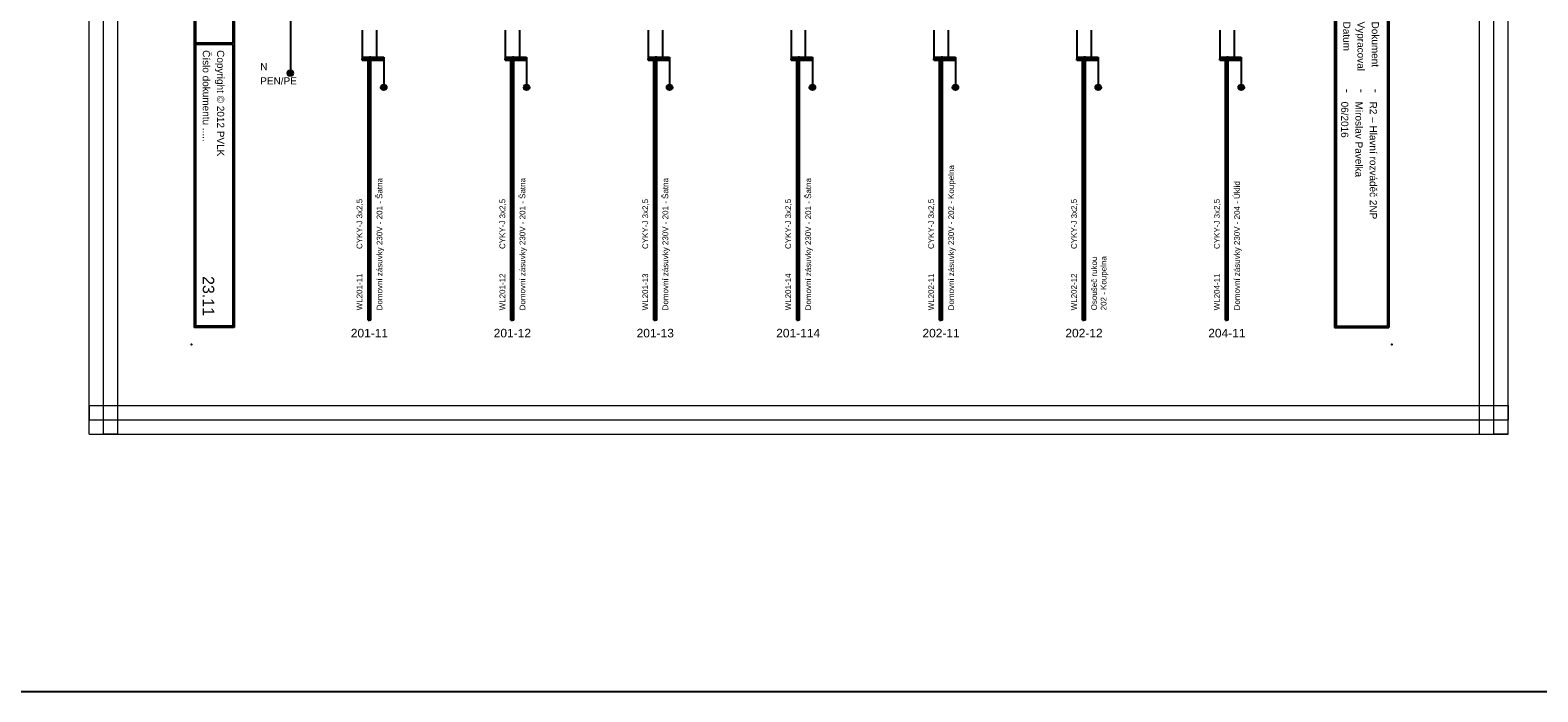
# Model space of a CAD drawing. Extents: x -9495 to -1492, y 3269 to 3834.
# Tile 30 of 44: x -4249 to -3722, y 3269 to 3500. Entities that reach past the tile are written whole.
import ezdxf
from ezdxf.enums import TextEntityAlignment as Align

# ---------------------------------------------------------------- set-up
doc = ezdxf.new("R2010")
doc.units = 0
doc.header["$MEASUREMENT"] = 0
for name, color, linetype in [('1-KRESBA', 7, 'Continuous'), ('__Bílá', 7, 'Continuous'), ('__Rudá 010', 10, 'Continuous'), ('__Svmodrá', 4, 'Continuous'), ('__Vínová 220', 220, 'Continuous'), ('__Zelená', 3, 'Continuous')]:
    doc.layers.add(name, color=color, linetype=linetype)
doc.styles.add('Arial', font='arial.ttf')
doc.styles.add('GENERATED_STYLE_1', font='arial.ttf')

# ---------------------------------------------------------------- blocks, each defined once
blk = doc.blocks.new('BLK_Razítko_malé_pro_rozváděče')
at = {"layer": '__Bílá'}
for p, q in [((15, -1), (15, -20)), ((15, -1), (294, -1)), ((15.5, -1.5), (15.5, -19.5)), ((15.5, -1.5), (184.5, -1.5)), ((184.5, -1.5), (184.5, -19.5)), ((185, -1.5), (185, -19.5)), ((185, -1.5), (293.5, -1.5)), ((293.5, -19.5), (293.5, -1.5)), ((294, -20), (294, -1)), ((15, -20), (294, -20)), ((15.5, -19.5), (184.5, -19.5)), ((185, -19.5), (293.5, -19.5)), ((15, -405), (15, -419)), ((15, -405), (294, -405)), ((15.5, -405.5), (15.5, -418.5)), ((15.5, -405.5), (194.5, -405.5)), ((194.5, -405.5), (194.5, -418.5)), ((195, -405.5), (195, -418.5)), ((195, -405.5), (293.5, -405.5)), ((293.5, -405.5), (293.5, -418.5)), ((294, -405), (294, -419)), ((15, -419), (294, -419)), ((15.5, -418.5), (194.5, -418.5)), ((195, -418.5), (293.5, -418.5))]:
    blk.add_line(p, q, dxfattribs=at)
for p in [(0, 0), (300, 0), (0, -420), (300, -420)]:
    blk.add_point(p, dxfattribs=at)
at = {"layer": '__Bílá', "style": 'Arial'}
for s, height, p in [('Dokument', 2.5, (187, -7)), ('SO/PS', 2.5, (17.5, -12)), ('-', 3, (38, -7)), ('Vypracoval', 2.5, (187, -12)), ('-', 3, (210.5, -7)), ('Investor', 2.5, (17.5, -17)), ('-', 3, (38, -12)), ('-', 3, (38, -17)), ('Datum', 2.5, (187, -17)), ('-', 3, (210.5, -12)), ('-', 3, (210.5, -17)), ('PVLK PROJECT s.r.o. , Langrova 195/33,  787 01 Šumperk', 2.5, (17.5, -411)), ('Copyright © 2012 PVLK', 2.5, (197, -411)), ('Telefon: 773 836 685, mobil: 777 848 204, e-mail: %%Upavelka@pvlk.cz', 2.5, (17.5, -416)), ('Číslo dokumentu .....', 2.5, (197, -416))]:
    blk.add_text(s, height=height, dxfattribs=at).set_placement(p)
at = {"layer": '__Vínová 220', "char_height": 2.5, "attachment_point": 7, "style": 'Arial'}
for s, insert in [('715 0908', (17.5, -7)), ('Rozšíření výrobního areálu firmy PLASTKON PRODUCT, S.R.O.', (42.5, -7.75)), ('R2 – Hlavní rozváděč 2NP', (215, -7.75)), ('SO 02 - Novostavba skladovací haly s administrativní budovou', (42.5, -12.75)), ('Miroslav Pavelka', (215, -12.75)), ('Plastkon product, s.r.o., Hlavní 147, Mikulovice 790 84', (42.5, -17.75)), ('06/2016', (215, -17.75))]:
    blk.add_mtext(s, dxfattribs=dict(at, insert=insert))
at = {"layer": '__Vínová 220', "style": 'Arial'}
blk.add_attdef('ČÍSLO', text='', height=4, dxfattribs=at).set_placement((290, -416), align=Align.RIGHT)
blk = doc.blocks.new('V0085A01')
h = blk.add_hatch(color=256)
edge = h.paths.add_edge_path()
edge.add_arc((0, 0), 1, 0, 360)
blk.add_circle((0, 0), 1)

msp = doc.modelspace()

# ---------------------------------------------------------------- linework, layer by layer
at = {"layer": '1-KRESBA'}
for p, q in [((-4158.45, 3645), (-4158.45, 3485.1)), ((-4133.28, 3500), (-4133.28, 3490)), ((-4128.28, 3500), (-4128.28, 3490)), ((-4083.28, 3500), (-4083.28, 3490)), ((-4078.28, 3500), (-4078.28, 3490)), ((-4033.28, 3500), (-4033.28, 3490)), ((-4028.28, 3500), (-4028.28, 3490)), ((-3983.28, 3500), (-3983.28, 3490)), ((-3978.28, 3500), (-3978.28, 3490)), ((-3933.28, 3500), (-3933.28, 3490)), ((-3928.28, 3500), (-3928.28, 3490)), ((-3883.28, 3500), (-3883.28, 3490)), ((-3878.28, 3500), (-3878.28, 3490)), ((-3833.28, 3500), (-3833.28, 3490)), ((-3828.28, 3500), (-3828.28, 3490)), ((-4133.28, 3490.5), (-4133.28, 3490)), ((-4133.28, 3490.5), (-4125.78, 3490.5)), ((-4133.28, 3489.5), (-4133.28, 3490)), ((-4133.28, 3490), (-4125.78, 3490)), ((-4133.28, 3489.5), (-4125.78, 3489.5)), ((-4131.28, 3398.53), (-4131.28, 3490.5)), ((-4131.28, 3490.5), (-4130.78, 3490.5)), ((-4130.78, 3398.53), (-4130.78, 3490.5)), ((-4130.28, 3490.5), (-4130.78, 3490.5)), ((-4130.28, 3398.53), (-4130.28, 3490.5)), ((-4125.78, 3490.5), (-4125.78, 3490)), ((-4125.78, 3490), (-4125.78, 3480)), ((-4125.78, 3489.5), (-4125.78, 3490)), ((-4083.28, 3490.5), (-4083.28, 3490)), ((-4083.28, 3490.5), (-4075.78, 3490.5)), ((-4083.28, 3489.5), (-4083.28, 3490)), ((-4083.28, 3490), (-4075.78, 3490)), ((-4083.28, 3489.5), (-4075.78, 3489.5)), ((-4081.28, 3398.53), (-4081.28, 3490.5)), ((-4081.28, 3490.5), (-4080.78, 3490.5)), ((-4080.78, 3398.53), (-4080.78, 3490.5)), ((-4080.28, 3490.5), (-4080.78, 3490.5)), ((-4080.28, 3398.53), (-4080.28, 3490.5)), ((-4075.78, 3490.5), (-4075.78, 3490)), ((-4075.78, 3490), (-4075.78, 3480)), ((-4075.78, 3489.5), (-4075.78, 3490)), ((-4033.28, 3490.5), (-4033.28, 3490)), ((-4033.28, 3490.5), (-4025.78, 3490.5)), ((-4033.28, 3489.5), (-4033.28, 3490)), ((-4033.28, 3490), (-4025.78, 3490)), ((-4033.28, 3489.5), (-4025.78, 3489.5)), ((-4031.28, 3398.53), (-4031.28, 3490.5)), ((-4031.28, 3490.5), (-4030.78, 3490.5)), ((-4030.78, 3398.53), (-4030.78, 3490.5)), ((-4030.28, 3490.5), (-4030.78, 3490.5)), ((-4030.28, 3398.53), (-4030.28, 3490.5)), ((-4025.78, 3490.5), (-4025.78, 3490)), ((-4025.78, 3490), (-4025.78, 3480)), ((-4025.78, 3489.5), (-4025.78, 3490)), ((-3983.28, 3490.5), (-3983.28, 3490)), ((-3983.28, 3490.5), (-3975.78, 3490.5)), ((-3983.28, 3489.5), (-3983.28, 3490)), ((-3983.28, 3490), (-3975.78, 3490)), ((-3983.28, 3489.5), (-3975.78, 3489.5)), ((-3981.28, 3398.53), (-3981.28, 3490.5)), ((-3981.28, 3490.5), (-3980.78, 3490.5)), ((-3980.78, 3398.53), (-3980.78, 3490.5)), ((-3980.28, 3490.5), (-3980.78, 3490.5)), ((-3980.28, 3398.53), (-3980.28, 3490.5)), ((-3975.78, 3490.5), (-3975.78, 3490)), ((-3975.78, 3490), (-3975.78, 3480)), ((-3975.78, 3489.5), (-3975.78, 3490)), ((-3933.28, 3490.5), (-3933.28, 3490)), ((-3933.28, 3490.5), (-3925.78, 3490.5)), ((-3933.28, 3489.5), (-3933.28, 3490)), ((-3933.28, 3490), (-3925.78, 3490)), ((-3933.28, 3489.5), (-3925.78, 3489.5)), ((-3931.28, 3398.53), (-3931.28, 3490.5)), ((-3931.28, 3490.5), (-3930.78, 3490.5)), ((-3930.78, 3398.53), (-3930.78, 3490.5)), ((-3930.28, 3490.5), (-3930.78, 3490.5)), ((-3930.28, 3398.53), (-3930.28, 3490.5)), ((-3925.78, 3490.5), (-3925.78, 3490)), ((-3925.78, 3490), (-3925.78, 3480)), ((-3925.78, 3489.5), (-3925.78, 3490)), ((-3883.28, 3490.5), (-3883.28, 3490)), ((-3883.28, 3490.5), (-3875.78, 3490.5)), ((-3883.28, 3489.5), (-3883.28, 3490)), ((-3883.28, 3490), (-3875.78, 3490)), ((-3883.28, 3489.5), (-3875.78, 3489.5)), ((-3881.28, 3398.53), (-3881.28, 3490.5)), ((-3881.28, 3490.5), (-3880.78, 3490.5)), ((-3880.78, 3398.53), (-3880.78, 3490.5)), ((-3880.28, 3490.5), (-3880.78, 3490.5)), ((-3880.28, 3398.53), (-3880.28, 3490.5)), ((-3875.78, 3490.5), (-3875.78, 3490)), ((-3875.78, 3490), (-3875.78, 3480)), ((-3875.78, 3489.5), (-3875.78, 3490)), ((-3833.28, 3490.5), (-3833.28, 3490)), ((-3833.28, 3490.5), (-3825.78, 3490.5)), ((-3833.28, 3489.5), (-3833.28, 3490)), ((-3833.28, 3490), (-3825.78, 3490)), ((-3833.28, 3489.5), (-3825.78, 3489.5)), ((-3831.28, 3398.53), (-3831.28, 3490.5)), ((-3831.28, 3490.5), (-3830.78, 3490.5)), ((-3830.78, 3398.53), (-3830.78, 3490.5)), ((-3830.28, 3490.5), (-3830.78, 3490.5)), ((-3830.28, 3398.53), (-3830.28, 3490.5)), ((-3825.78, 3490.5), (-3825.78, 3490)), ((-3825.78, 3490), (-3825.78, 3480)), ((-3825.78, 3489.5), (-3825.78, 3490)), ((-4131.28, 3398.53), (-4130.78, 3398.53)), ((-4130.28, 3398.53), (-4130.78, 3398.53)), ((-4081.28, 3398.53), (-4080.78, 3398.53)), ((-4080.28, 3398.53), (-4080.78, 3398.53)), ((-4031.28, 3398.53), (-4030.78, 3398.53)), ((-4030.28, 3398.53), (-4030.78, 3398.53)), ((-3981.28, 3398.53), (-3980.78, 3398.53)), ((-3980.28, 3398.53), (-3980.78, 3398.53)), ((-3931.28, 3398.53), (-3930.78, 3398.53)), ((-3930.28, 3398.53), (-3930.78, 3398.53)), ((-3881.28, 3398.53), (-3880.78, 3398.53)), ((-3880.28, 3398.53), (-3880.78, 3398.53)), ((-3831.28, 3398.53), (-3830.78, 3398.53)), ((-3830.28, 3398.53), (-3830.78, 3398.53))]:
    msp.add_line(p, q, dxfattribs=at)
at = {"layer": '1-KRESBA', "color": 3}
msp.add_lwpolyline([(-9494.98, 3833.62), (-1491.97, 3833.62), (-1491.97, 3268.56), (-9494.98, 3268.56)], close=True, dxfattribs=at)
at = {"layer": '__Vínová 220', "lineweight": 0}
for p, q in [((-4228.81, 3358.74), (-4228.81, 3724.82)), ((-4223.81, 3358.74), (-4223.81, 3724.82)), ((-4218.81, 3358.74), (-4218.81, 3724.82)), ((-3742.4, 3358.74), (-3742.4, 3724.82)), ((-3737.4, 3358.74), (-3737.4, 3724.82)), ((-3732.4, 3358.74), (-3732.4, 3724.82)), ((-4228.81, 3368.74), (-4228.81, 3363.74)), ((-4228.81, 3368.74), (-3732.4, 3368.74)), ((-3732.4, 3368.74), (-3732.4, 3363.74)), ((-4228.81, 3358.74), (-4228.81, 3363.74)), ((-4228.81, 3363.74), (-3732.4, 3363.74)), ((-3732.4, 3358.74), (-3732.4, 3363.74)), ((-4228.81, 3358.74), (-3732.4, 3358.74)), ((-4228.81, 3358.74), (-4223.81, 3358.74)), ((-4218.81, 3358.74), (-4223.81, 3358.74)), ((-3742.4, 3358.74), (-3737.4, 3358.74)), ((-3732.4, 3358.74), (-3737.4, 3358.74))]:
    msp.add_line(p, q, dxfattribs=at)

# ---------------------------------------------------------------- block references
at = {"color": 250, "linetype": 'Continuous'}
for p in [(-4158.45, 3484.97), (-4125.78, 3480), (-4075.78, 3480), (-4025.78, 3480), (-3975.78, 3480), (-3925.78, 3480), (-3875.78, 3480), (-3825.78, 3480)]:
    msp.add_blockref('V0085A01', p, dxfattribs=at)
at = {"layer": '1-KRESBA', "rotation": 270}
msp.add_blockref('BLK_Razítko_malé_pro_rozváděče', (-3773.09, 3690), dxfattribs=at).add_auto_attribs({'ČÍSLO': '23.11'})

# ---------------------------------------------------------------- texts
at = {"layer": '__Rudá 010', "style": 'Arial'}
for s, p in [('CYKY-J 3x2,5', (-4133.28, 3423.45)), ('CYKY-J 3x2,5', (-4083.28, 3423.45)), ('CYKY-J 3x2,5', (-4033.28, 3423.45)), ('CYKY-J 3x2,5', (-3983.28, 3423.45)), ('CYKY-J 3x2,5', (-3933.28, 3423.45)), ('CYKY-J 3x2,5', (-3883.28, 3423.45)), ('CYKY-J 3x2,5', (-3833.28, 3423.45)), ('WL201-11', (-4133.28, 3402)), ('WL201-12', (-4083.28, 3402)), ('WL201-13', (-4033.28, 3402)), ('WL201-14', (-3983.28, 3402)), ('WL202-11', (-3933.28, 3402)), ('WL202-12', (-3883.28, 3402)), ('WL204-11', (-3833.28, 3402))]:
    msp.add_text(s, height=2, rotation=90, dxfattribs=at).set_placement(p)
at = {"layer": '__Rudá 010', "style": 'GENERATED_STYLE_1'}
for s, p in [('201-11', (-4130.78, 3392.53)), ('201-12', (-4080.78, 3392.53)), ('201-13', (-4030.78, 3392.53)), ('201-114', (-3980.78, 3392.53)), ('202-11', (-3930.78, 3392.53)), ('202-12', (-3880.78, 3392.53)), ('204-11', (-3830.78, 3392.53))]:
    msp.add_text(s, height=3, dxfattribs=at).set_placement(p, align=Align.CENTER)
at = {"layer": '__Rudá 010', "char_height": 2, "width": 62.8406, "attachment_point": 1, "rotation": 90, "style": 'Arial'}
for s, insert in [('Domovní zásuvky 230V - 202 - Koupelna', (-3928.25, 3402)), ('Domovní zásuvky 230V - 201 - Šatna', (-4128.25, 3402)), ('Domovní zásuvky 230V - 201 - Šatna', (-4078.25, 3402)), ('Domovní zásuvky 230V - 201 - Šatna', (-4028.25, 3402)), ('Domovní zásuvky 230V - 201 - Šatna', (-3978.25, 3402)), ('Domovní zásuvky 230V - 204 - Úklid', (-3828.25, 3402)), ('Osoušeč rukou\\P202 - Koupelna', (-3878.25, 3402))]:
    msp.add_mtext(s, dxfattribs=dict(at, insert=insert))
at = {"layer": '__Svmodrá', "linetype": 'Continuous', "style": 'Arial'}
msp.add_text('N', height=2.5, dxfattribs=at).set_placement((-4168.98, 3486))
at = {"layer": '__Zelená', "linetype": 'Continuous', "style": 'Arial'}
msp.add_text('PEN/PE', height=2.5, dxfattribs=at).set_placement((-4168.98, 3481))

doc.saveas('drawing.dxf')
